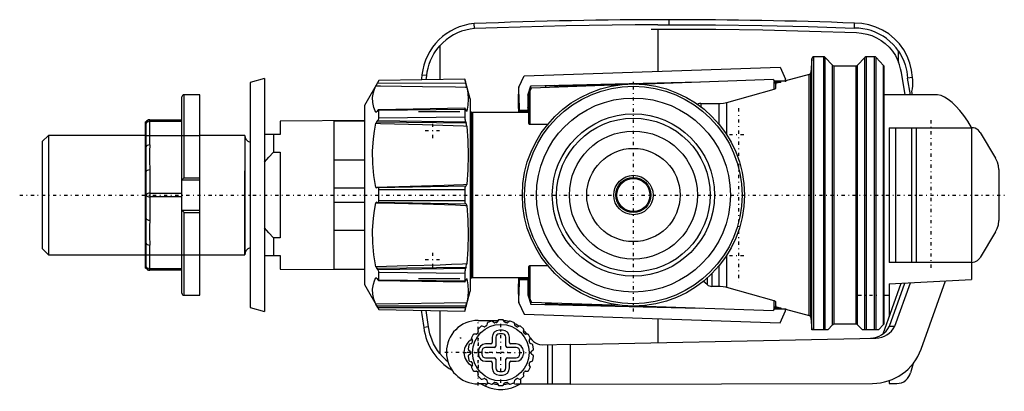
# Model space of a CAD drawing. Header units: millimetres. Extents: x -86 to 52, y -27 to 24.
import ezdxf

# ---------------------------------------------------------------- set-up
doc = ezdxf.new("R2010")
doc.units = ezdxf.units.MM
doc.linetypes.add('Center', pattern=[1.5, 0.45, -0.5, 0.05, -0.5])
for name, color, linetype, lineweight in [('050', 3, 'Continuous', 25), ('GEW', 3, 'Continuous', 25), ('MITTE', 7, 'Center', 25)]:
    doc.layers.add(name, color=color, linetype=linetype, lineweight=lineweight)

# ---------------------------------------------------------------- blocks, each defined once
blk = doc.blocks.new('4_136_724_00_3_Kolben_mit_D15_5_0_in_136724_4')
at = {"layer": '050'}
for radius in [2.75, 2.45, 2.31]:
    blk.add_circle((0, 0), radius, dxfattribs=at)
blk = doc.blocks.new('5_136_724_00_3_Beluftungsaufsatz_0_in_136724_4')
at = {"layer": '050'}
for radius in [15.5, 15.18, 13.54, 11.32, 10.72, 8.93, 6.51]:
    blk.add_circle((0, 0), radius, dxfattribs=at)
at = {"layer": 'MITTE'}
blk.add_line((0, -16.27), (0, 16.27), dxfattribs=at)
blk = doc.blocks.new('6_136_724_00_3_Hebel_Stopfen_0_in_136724_4')
at = {"layer": '050'}
for p, q in [((34.84, -19.38), (37.38, -12.3)), ((35.72, -18.31), (37.89, -12.28)), ((36.47, -18.31), (38.66, -12.24)), ((40.15, -21.52), (43.58, -11.99)), ((-21.67, -17.5), (-18.89, -17.5)), ((-15.18, -19.04), (-15.31, -18.89)), ((-15.18, -19.04), (-14.86, -19.41)), ((35.72, -18.31), (36.47, -18.31)), ((-14.41, -19.93), (-14.16, -20.21)), ((-8.79, -20.86), (33.84, -19.99)), ((-12.65, -20.9), (-8.79, -20.82)), ((-11.94, -26.4), (-11.94, -20.89)), ((-11.29, -26.4), (-11.29, -20.87)), ((-8.79, -20.86), (-8.79, -20.82)), ((-8.79, -26.39), (-8.79, -20.86)), ((-15.71, -26.4), (-15.71, -25.64)), ((-20.65, -26.36), (-21.67, -26.36)), ((-8.79, -26.4), (-16.35, -26.4)), ((-14.14, -26.4), (-14.14, -26.4)), ((-8.79, -26.39), (33.39, -26.29))]:
    blk.add_line(p, q, dxfattribs=at)
blk.add_lwpolyline([(-14.16, -20.21), (-13.93, -20.44), (-13.67, -20.62), (-13.4, -20.76), (-13.11, -20.85), (-12.65, -20.9)], dxfattribs=at)
for centre, radius, start, end in [((-21.67, -21.93), 4.43, 90, 270), ((-18.57, -22), 4.5, 74.5608, 84.1305), ((-18.57, -22), 4.5, 54.9574, 63.6592), ((-21.6, -22), 2.05, 117.33, 242.6704), ((-20.65, -25.36), 1, 270, 296.1177), ((-16.35, -25.9), 0.5, 223.6978, 270)]:
    blk.add_arc(centre, radius, start, end, dxfattribs=at)
for centre, major_axis, start_param, end_param in [((33.03, -16.99), (0, -3), 0.02042, 1.114356), ((33.78, -16.99), (0, -3), 0.02042, 1.114356), ((33.37, -19.08), (0, -7.21), 0.00241, 1.22557)]:
    blk.add_ellipse(centre, major_axis=major_axis, ratio=0.999276, start_param=start_param, end_param=end_param, dxfattribs=at)
at = {"layer": 'MITTE'}
for p, q in [((-21.67, -26.58), (-21.67, -17.28)), ((-21.6, -24.15), (-21.6, -19.85)), ((-26.32, -21.93), (-17.02, -21.93))]:
    blk.add_line(p, q, dxfattribs=at)
blk = doc.blocks.new('7_136_724_00_3_Gehauseverschluss_0_in_136724_4')
at = {"layer": '050'}
for p, q in [((42.21, 14), (35, 14)), ((35.7, 9.4), (35.7, -9.4)), ((35.7, 9.4), (47.2, 9.4)), ((36.57, 9.4), (36.57, -9.4)), ((38.83, 9.4), (38.83, -9.4)), ((39.46, 9.4), (39.46, -9.4)), ((47.2, 9.4), (47.2, -11.79)), ((48.4, 8.72), (50.55, 5.14)), ((51, 3.54), (51, -3.54)), ((50.55, -5.14), (48.4, -8.72)), ((47.2, -9.4), (35.7, -9.4)), ((35.7, -12.38), (47.2, -11.79)), ((35.7, -12.38), (35.7, -16.99)), ((35, -14), (35.7, -14)), ((39.03, -23.53), (38.69, -24.82)), ((35.7, -25.9), (35.7, -26.3)), ((35.7, -26.31), (36.76, -26.31))]:
    blk.add_line(p, q, dxfattribs=at)
for points in [[(47.2, 9.43), (46.66, 10.3), (46.12, 11.09), (45.57, 11.79), (45.02, 12.4), (44.48, 12.92), (43.95, 13.34), (43.43, 13.66), (42.93, 13.88), (42.45, 13.99), (42.21, 14)], [(48.4, 8.72), (48.1, 9.08), (47.91, 9.21), (47.69, 9.31), (47.45, 9.38), (47.2, 9.4)], [(51, 3.54), (50.96, 4.06), (50.82, 4.58), (50.55, 5.14)], [(50.55, -5.14), (50.78, -4.68), (50.94, -4.16), (51, -3.54)], [(47.2, -9.4), (47.64, -9.33), (48.04, -9.12), (48.35, -8.8), (48.4, -8.72)], [(36.76, -26.3), (37.09, -26.27), (37.42, -26.19), (37.73, -26.05), (38.01, -25.86), (38.25, -25.63), (38.45, -25.35), (38.59, -25.09), (38.69, -24.82)]]:
    blk.add_lwpolyline(points, dxfattribs=at)
at = {"layer": 'MITTE'}
for p, q in [((41.5, 10.45), (41.5, -10.45)), ((13.4, 8.45), (15.6, 8.45)), ((-85.65, 0), (51.77, 0)), ((13.4, -8.45), (15.6, -8.45)), ((31.38, -14), (34.12, -14))]:
    blk.add_line(p, q, dxfattribs=at)
blk = doc.blocks.new('8_136_724_00_3_Kontermutter_0_in_136724_4')
at = {"layer": '050'}
for p, q in [((-60.5, 14), (-62.7, 14)), ((-62.7, 2.42), (-62.7, 14)), ((-60.5, -14), (-60.5, 14)), ((-63, -13.7), (-63, 13.7)), ((-68.1, -10.2), (-68.1, 10.2)), ((-68, 10.2), (-68.1, 10.2)), ((-68, -10.2), (-68, 10.2)), ((-67.5, 10.5), (-63, 10.5)), ((-67.5, 6.99), (-67.5, 10.5)), ((-63, 10.25), (-67.5, 10.25)), ((-67.5, 3.51), (-67.5, -3.51)), ((-62.98, 2.11), (-63, 2.05)), ((-62.98, 2.11), (-60.5, 2.11)), ((-62.7, 2.42), (-60.5, 2.42)), ((-67.5, 0.25), (-63, 0.25)), ((-63, -0.25), (-67.5, -0.25)), ((-62.98, -2.11), (-60.5, -2.11)), ((-62.7, -2.42), (-60.5, -2.42)), ((-62.7, -14), (-62.7, -2.42)), ((-67.5, -10.5), (-67.5, -6.99)), ((-68.1, -10.2), (-68, -10.2)), ((-67.5, -10.25), (-63, -10.25)), ((-63, -10.5), (-67.5, -10.5)), ((-62.7, -14), (-60.5, -14))]:
    blk.add_line(p, q, dxfattribs=at)
for points in [[(-67.5, 6.99), (-67.52, 6.12), (-67.54, 4.82), (-67.5, 3.51)], [(-62.98, 2.11), (-62.94, 2.16), (-62.86, 2.25), (-62.74, 2.38), (-62.7, 2.42), (-62.7, 2.42)], [(-63, -2.05), (-63, -2.06), (-62.98, -2.11)], [(-62.7, -2.42), (-62.7, -2.42), (-62.84, -2.28), (-62.92, -2.19), (-62.97, -2.13), (-62.98, -2.11)], [(-67.5, -3.51), (-67.52, -4.38), (-67.54, -5.68), (-67.5, -6.99)]]:
    blk.add_lwpolyline(points, dxfattribs=at)
for centre, radius, start, end in [((-62.7, 13.7), 0.3, 90, 180), ((-67.54, 10), 0.5, 90, 158.7333), ((-67.5, 10), 0.5, 90, 180), ((-67.5, -10), 0.5, 180, 270), ((-67.54, -10), 0.5, 203.5782, 270), ((-62.7, -13.7), 0.3, 180, 270)]:
    blk.add_arc(centre, radius, start, end, dxfattribs=at)
for centre, start_param, end_param in [((-67.5, 10), 4.712389, 6.283185), ((-67.5, 6.74), 4.712389, 6.283185), ((-67.5, 3.26), 4.712389, 6.283185), ((-67.5, 0), 4.712389, 7.853982), ((-67.5, -3.26), 6.283185, 7.853982), ((-67.5, -6.74), 0, 1.570796), ((-67.5, -10), 6.283185, 7.853982)]:
    blk.add_ellipse(centre, major_axis=(-0.5, 0), ratio=0.5, start_param=start_param, end_param=end_param, dxfattribs=at)
at = {"layer": 'GEW'}
for p, q in [((-68.1, 8.33), (-60.53, 8.33)), ((-68.1, -8.33), (-60.53, -8.33))]:
    blk.add_line(p, q, dxfattribs=at)
blk = doc.blocks.new('9_136_724_00_3_Unterlegscheibe_0_in_136724_4')
at = {"layer": '050'}
for p, q in [((-51.5, 16.25), (-53.5, 15.71)), ((-53.5, 15.71), (-53.5, -15.71)), ((-51.5, 16.25), (-51.5, -16.25)), ((-53.5, -15.71), (-51.5, -16.25))]:
    blk.add_line(p, q, dxfattribs=at)
blk = doc.blocks.new('10_136_724_00_3_PAB_Nippel_0_in_136724_4')
at = {"layer": '050'}
for p, q in [((-37.55, 10.4), (-49.3, 10.33)), ((-49.3, 10.33), (-49.3, 8.43)), ((-41.8, 10.4), (-41.8, -10.4)), ((-41.8, 10.35), (-37.55, 10.35)), ((-81.64, 8.33), (-82.5, 7.47)), ((-81.64, 8.33), (-81.64, -8.33)), ((-68.1, 8.33), (-81.64, 8.33)), ((-54.22, 8.33), (-60.5, 8.33)), ((-54.22, 8.33), (-54.22, -8.33)), ((-49.3, 8.43), (-51.5, 8.43)), ((-50.23, 8.43), (-50.23, 5.97)), ((-82.5, 7.47), (-82.5, -7.47)), ((-50.23, 5.97), (-49.3, 5.99)), ((-49.3, 5.99), (-49.3, -5.99)), ((-41.8, 4.92), (-37.55, 4.92)), ((-41.8, 1), (-37.55, 1)), ((-41.8, -1), (-37.55, -1)), ((-41.8, -4.92), (-37.55, -4.92)), ((-49.3, -5.99), (-50.23, -5.97)), ((-50.23, -5.97), (-50.23, -8.43)), ((-82.5, -7.47), (-81.64, -8.33)), ((-81.64, -8.33), (-68.1, -8.33)), ((-60.5, -8.33), (-54.22, -8.33)), ((-51.5, -8.43), (-49.3, -8.43)), ((-49.3, -8.43), (-49.3, -10.33)), ((-49.3, -10.33), (-37.55, -10.4)), ((-41.8, -10.35), (-37.55, -10.35))]:
    blk.add_line(p, q, dxfattribs=at)
for points in [[(-51.5, 4.59), (-50.88, 5.29), (-50.23, 5.97)], [(-50.23, -5.97), (-50.88, -5.29), (-51.5, -4.59)]]:
    blk.add_lwpolyline(points, dxfattribs=at)
for centre, start, end in [((-53.22, 8.33), 180, 253.7398), ((-53.22, -8.33), 106.2602, 180)]:
    blk.add_arc(centre, 1, start, end, dxfattribs=at)
at = {"layer": 'GEW'}
for p, q in [((-54.22, 8.33), (-54.22, 7.47)), ((-54.22, 8.33), (-54.22, 3.37)), ((-54.22, -3.37), (-54.22, 3.37)), ((-54.22, -8.33), (-54.22, -3.37)), ((-54.22, -8.33), (-54.22, -7.47))]:
    blk.add_line(p, q, dxfattribs=at)
at = {"layer": 'MITTE'}
for p, q in [((-28, 7.95), (-28, 10.05)), ((-29.05, 9), (-26.95, 9)), ((-28, -10.05), (-28, -7.95)), ((-29.05, -9), (-26.95, -9))]:
    blk.add_line(p, q, dxfattribs=at)
blk = doc.blocks.new('11_136_724_00_3_Schwimmer_0_in_136724_4')
at = {"layer": '050'}
for p, q in [((-22.19, 23.23), (-22.24, 23.92)), ((3.43, 23.77), (4.98, 23.77)), ((4.98, 23.77), (4.98, 24.47)), ((30.85, 23.3), (30.86, 23.99)), ((2.5, 23.16), (4.98, 23.16)), ((3.43, 23.14), (3.43, 17.27)), ((-27.02, 20.81), (-27.02, 16.13)), ((37, 18.56), (37, 20.07)), ((-28.84, 16.67), (-29.51, 16.75)), ((-28.92, 16.09), (-28.84, 16.67)), ((37.93, 14), (37.4, 17.08)), ((38.94, 16.41), (38.26, 16.33)), ((38.65, 14), (38.26, 16.33)), ((39, 16.09), (38.94, 16.41)), ((38.95, 14), (38.88, 14.45)), ((-28.58, -18.41), (-28.92, -16.1)), ((-27.02, -16.13), (-27.02, -22.1)), ((3.43, -17.27), (3.43, -20.6)), ((-28.58, -18.41), (-29.25, -18.51)), ((-21.31, -26.36), (-20.65, -26.67)), ((-20.5, -26.35), (-20.65, -26.67))]:
    blk.add_line(p, q, dxfattribs=at)
for points in [[(3.43, 23.76), (0.23, 23.74), (-2.98, 23.71), (-6.18, 23.67), (-9.38, 23.61), (-12.59, 23.54), (-15.79, 23.45), (-19, 23.35), (-22.19, 23.23)], [(4.98, 23.77), (11.45, 23.74), (17.92, 23.65), (24.38, 23.51), (30.85, 23.3)], [(38.94, 16.41), (38.82, 17.43), (38.58, 18.41), (38.2, 19.36), (37.72, 20.26), (37.12, 21.08), (36.42, 21.82), (35.64, 22.48), (34.78, 23.02), (33.85, 23.45), (32.88, 23.76), (31.88, 23.94), (30.86, 23.99)], [(-22.19, 23.23), (-22.79, 23.15), (-23.38, 23.03), (-23.98, 22.85), (-24.56, 22.62), (-25.1, 22.34), (-25.62, 22.03), (-26.12, 21.66), (-26.59, 21.25), (-27.02, 20.81)], [(4.98, 23.16), (11.51, 23.13), (18.05, 23.04), (24.58, 22.88), (31.12, 22.67)], [(37, 20.07), (36.65, 20.56), (36.26, 21.01), (35.81, 21.44), (35.33, 21.83), (34.84, 22.17), (34.31, 22.47), (33.75, 22.73), (33.17, 22.94), (32.61, 23.1), (32.04, 23.21), (31.45, 23.28), (30.85, 23.29)], [(31.12, 22.67), (31.85, 22.61), (32.57, 22.47), (33.26, 22.25), (33.93, 21.95), (34.56, 21.58), (35.14, 21.14), (35.68, 20.64), (36.15, 20.08), (36.56, 19.48), (37, 18.56)], [(-28.84, 16.67), (-28.77, 17.2), (-28.66, 17.72), (-28.5, 18.25), (-28.31, 18.76), (-28.09, 19.24), (-27.84, 19.7), (-27.55, 20.14), (-27.23, 20.56), (-27.02, 20.81)], [(37, 20.07), (37.28, 19.63), (37.53, 19.17), (37.75, 18.67), (37.94, 18.15), (38.15, 17.26), (38.26, 16.33)], [(37.4, 17.08), (37.29, 17.63), (37.14, 18.18), (37, 18.56)], [(38.88, 14.45), (38.93, 14.81), (38.98, 15.23), (39, 15.61), (39, 15.83), (39, 16.09)], [(-27.02, -22.1), (-27.33, -21.69), (-27.62, -21.25), (-27.88, -20.77), (-28.1, -20.27), (-28.4, -19.37), (-28.58, -18.41)], [(-27.02, -22.1), (-26.62, -22.56), (-26.19, -22.98), (-25.89, -23.24)], [(-19.61, -26.32), (-19.26, -26.39), (-18.94, -26.44)], [(-18.06, -26.44), (-17.79, -26.4), (-17.4, -26.32)]]:
    blk.add_lwpolyline(points, dxfattribs=at)
for centre, radius, start, end in [((-21.55, 15.95), 8, 94.9236, 174.2489), ((5.02, -651.78), 676.25, 90.00336, 92.30996), ((4.94, -674.9), 699.37, 87.87599, 89.9967), ((89.8, 0), 120.48, 172.0076, 172.3295), ((89.8, 0), 120.48, 187.6705, 188.8356), ((-21.31, -17.53), 8, 187.0062, 240.0313), ((-18.49, -22.05), 5.1, 244.9394, 301.467)]:
    blk.add_arc(centre, radius, start, end, dxfattribs=at)
at = {"layer": 'MITTE'}
for p, q in [((14.66, 12.1), (14.66, -12.1)), ((-24.16, -19.95), (-24.06, -19.95)), ((-24.11, -20), (-24.11, -19.9))]:
    blk.add_line(p, q, dxfattribs=at)
blk = doc.blocks.new('12_136_724_00_3_Spindel_0_in_136724_4')
at = {"layer": '050'}
for p, q in [((-19.82, -17.61), (-20.31, -17.79)), ((-19.47, -17.8), (-19.67, -17.63)), ((-18.89, -17.49), (-19.02, -17.72)), ((-18.24, -17.42), (-18.76, -17.42)), ((-17.98, -17.72), (-18.11, -17.49)), ((-17.33, -17.63), (-17.53, -17.8)), ((-16.69, -17.79), (-17.18, -17.61)), ((-21.69, -18.8), (-21.65, -19.06)), ((-21.24, -18.32), (-21.64, -18.66)), ((-20.85, -18.39), (-21.1, -18.3)), ((-20.41, -17.9), (-20.45, -18.16)), ((-18.29, -18.86), (-18.71, -18.86)), ((-16.55, -18.16), (-16.59, -17.9)), ((-15.9, -18.3), (-16.15, -18.39)), ((-15.36, -18.66), (-15.76, -18.32)), ((-15.35, -19.06), (-15.31, -18.8)), ((-22.34, -19.48), (-22.6, -19.94)), ((-22.6, -20.08), (-22.46, -20.32)), ((-21.94, -19.41), (-22.21, -19.41)), ((-19.71, -19.86), (-19.71, -20.59)), ((-19.21, -19.86), (-19.21, -21.09)), ((-18.29, -19.36), (-18.71, -19.36)), ((-17.79, -21.09), (-17.79, -19.86)), ((-17.29, -20.59), (-17.29, -19.86)), ((-14.79, -19.41), (-15.06, -19.41)), ((-14.4, -19.94), (-14.66, -19.48)), ((-14.54, -20.32), (-14.4, -20.08)), ((-22.97, -20.95), (-23.06, -21.46)), ((-23, -21.6), (-22.8, -21.77)), ((-22.62, -20.74), (-22.87, -20.83)), ((-21.64, -21.79), (-21.64, -22.21)), ((-21.14, -21.79), (-21.14, -22.21)), ((-19.91, -20.79), (-20.64, -20.79)), ((-19.41, -21.29), (-20.64, -21.29)), ((-16.36, -21.29), (-17.59, -21.29)), ((-16.36, -20.79), (-17.09, -20.79)), ((-15.86, -22.21), (-15.86, -21.79)), ((-15.36, -21.79), (-15.36, -22.21)), ((-14.13, -20.83), (-14.38, -20.74)), ((-14.2, -21.77), (-14, -21.6)), ((-13.94, -21.46), (-14.03, -20.95)), ((-23.06, -22.54), (-22.97, -23.05)), ((-22.8, -22.23), (-23, -22.4)), ((-22.87, -23.17), (-22.62, -23.26)), ((-20.64, -22.71), (-19.41, -22.71)), ((-20.64, -23.21), (-19.91, -23.21)), ((-19.21, -22.91), (-19.21, -24.14)), ((-17.79, -24.14), (-17.79, -22.91)), ((-17.59, -22.71), (-16.36, -22.71)), ((-17.09, -23.21), (-16.36, -23.21)), ((-14.38, -23.26), (-14.13, -23.17)), ((-14, -22.4), (-14.2, -22.23)), ((-14.03, -23.05), (-13.94, -22.54)), ((-22.46, -23.68), (-22.6, -23.92)), ((-22.6, -24.06), (-22.34, -24.52)), ((-22.21, -24.59), (-21.94, -24.59)), ((-19.71, -23.41), (-19.71, -24.14)), ((-18.71, -24.64), (-18.29, -24.64)), ((-17.29, -24.14), (-17.29, -23.41)), ((-15.06, -24.59), (-14.79, -24.59)), ((-14.66, -24.52), (-14.4, -24.06)), ((-14.4, -23.92), (-14.54, -23.68)), ((-21.65, -24.94), (-21.69, -25.2)), ((-21.64, -25.34), (-21.24, -25.68)), ((-21.1, -25.7), (-20.85, -25.61)), ((-20.45, -25.84), (-20.41, -26.1)), ((-18.71, -25.14), (-18.29, -25.14)), ((-16.59, -26.1), (-16.55, -25.84)), ((-16.15, -25.61), (-15.9, -25.7)), ((-15.76, -25.68), (-15.36, -25.34)), ((-15.31, -25.2), (-15.35, -24.94)), ((-20.31, -26.21), (-19.82, -26.39)), ((-19.67, -26.37), (-19.47, -26.2)), ((-19.02, -26.28), (-18.89, -26.51)), ((-18.76, -26.58), (-18.24, -26.58)), ((-18.11, -26.51), (-17.98, -26.28)), ((-17.53, -26.2), (-17.33, -26.37)), ((-17.18, -26.39), (-16.69, -26.21))]:
    blk.add_line(p, q, dxfattribs=at)
for points in [[(-20.31, -17.79), (-20.35, -17.8), (-20.37, -17.83), (-20.4, -17.87), (-20.41, -17.9)], [(-19.67, -17.63), (-19.72, -17.61), (-19.76, -17.6), (-19.8, -17.6), (-19.82, -17.61)], [(-19.47, -17.8), (-19.43, -17.83), (-19.39, -17.84), (-19.35, -17.84), (-19.34, -17.83)], [(-19.13, -17.8), (-19.09, -17.79), (-19.06, -17.77), (-19.03, -17.73), (-19.02, -17.72)], [(-18.76, -17.42), (-18.8, -17.43), (-18.83, -17.44), (-18.87, -17.47), (-18.89, -17.49)], [(-18.11, -17.49), (-18.14, -17.46), (-18.18, -17.43), (-18.21, -17.42), (-18.24, -17.42)], [(-17.98, -17.72), (-17.95, -17.76), (-17.91, -17.78), (-17.88, -17.8), (-17.87, -17.8)], [(-17.66, -17.83), (-17.62, -17.84), (-17.58, -17.83), (-17.54, -17.81), (-17.53, -17.8)], [(-17.18, -17.61), (-17.22, -17.6), (-17.25, -17.6), (-17.3, -17.61), (-17.33, -17.63)], [(-16.59, -17.9), (-16.61, -17.85), (-16.64, -17.82), (-16.67, -17.8), (-16.69, -17.79)], [(-21.64, -18.66), (-21.67, -18.69), (-21.69, -18.72), (-21.7, -18.76), (-21.69, -18.8)], [(-21.68, -19.19), (-21.66, -19.15), (-21.65, -19.12), (-21.65, -19.07), (-21.65, -19.06)], [(-21.1, -18.3), (-21.15, -18.29), (-21.19, -18.29), (-21.22, -18.31), (-21.24, -18.32)], [(-20.85, -18.39), (-20.8, -18.4), (-20.76, -18.39), (-20.73, -18.38), (-20.72, -18.38)], [(-20.53, -18.27), (-20.5, -18.24), (-20.48, -18.21), (-20.46, -18.17), (-20.45, -18.16)], [(-16.55, -18.16), (-16.53, -18.21), (-16.51, -18.24), (-16.48, -18.26), (-16.47, -18.27)], [(-16.28, -18.38), (-16.25, -18.39), (-16.21, -18.4), (-16.16, -18.39), (-16.15, -18.39)], [(-15.76, -18.32), (-15.79, -18.3), (-15.82, -18.29), (-15.87, -18.29), (-15.9, -18.3)], [(-15.31, -18.8), (-15.31, -18.75), (-15.32, -18.71), (-15.34, -18.68), (-15.36, -18.66)], [(-15.35, -19.06), (-15.35, -19.11), (-15.34, -19.15), (-15.32, -19.18), (-15.32, -19.19)], [(-22.6, -19.94), (-22.61, -19.97), (-22.62, -20.01), (-22.61, -20.05), (-22.6, -20.08)], [(-22.46, -20.44), (-22.45, -20.41), (-22.45, -20.37), (-22.46, -20.32), (-22.46, -20.32)], [(-22.21, -19.41), (-22.26, -19.42), (-22.29, -19.44), (-22.32, -19.46), (-22.34, -19.48)], [(-21.94, -19.41), (-21.89, -19.4), (-21.86, -19.38), (-21.83, -19.36), (-21.82, -19.35)], [(-15.18, -19.35), (-15.15, -19.38), (-15.12, -19.4), (-15.07, -19.41), (-15.06, -19.41)], [(-14.66, -19.48), (-14.69, -19.45), (-14.72, -19.43), (-14.76, -19.41), (-14.79, -19.41)], [(-14.54, -20.32), (-14.55, -20.36), (-14.55, -20.4), (-14.55, -20.44), (-14.54, -20.44)], [(-14.4, -20.08), (-14.39, -20.04), (-14.38, -19.99), (-14.39, -19.96), (-14.4, -19.94)], [(-23.06, -21.46), (-23.06, -21.5), (-23.05, -21.54), (-23.03, -21.58), (-23, -21.6)], [(-22.87, -20.83), (-22.91, -20.86), (-22.94, -20.89), (-22.96, -20.92), (-22.97, -20.95)], [(-22.75, -21.89), (-22.75, -21.85), (-22.77, -21.82), (-22.79, -21.78), (-22.8, -21.77)], [(-22.62, -20.74), (-22.58, -20.72), (-22.55, -20.69), (-22.53, -20.66), (-22.53, -20.65)], [(-14.47, -20.65), (-14.45, -20.68), (-14.43, -20.71), (-14.39, -20.74), (-14.38, -20.74)], [(-14.2, -21.77), (-14.23, -21.81), (-14.25, -21.85), (-14.25, -21.88), (-14.25, -21.89)], [(-14.03, -20.95), (-14.05, -20.91), (-14.07, -20.88), (-14.1, -20.85), (-14.13, -20.83)], [(-14, -21.6), (-13.96, -21.56), (-13.95, -21.52), (-13.94, -21.49), (-13.94, -21.46)], [(-23, -22.4), (-23.04, -22.44), (-23.05, -22.48), (-23.06, -22.51), (-23.06, -22.54)], [(-22.97, -23.05), (-22.95, -23.09), (-22.93, -23.12), (-22.9, -23.15), (-22.87, -23.17)], [(-22.8, -22.23), (-22.77, -22.19), (-22.75, -22.15), (-22.75, -22.12), (-22.75, -22.11)], [(-22.53, -23.35), (-22.55, -23.32), (-22.57, -23.29), (-22.61, -23.26), (-22.62, -23.26)], [(-14.38, -23.26), (-14.42, -23.28), (-14.45, -23.31), (-14.47, -23.34), (-14.47, -23.35)], [(-14.25, -22.11), (-14.25, -22.15), (-14.23, -22.18), (-14.21, -22.22), (-14.2, -22.23)], [(-14.13, -23.17), (-14.09, -23.14), (-14.06, -23.11), (-14.04, -23.08), (-14.03, -23.05)], [(-13.94, -22.54), (-13.94, -22.5), (-13.95, -22.46), (-13.97, -22.42), (-14, -22.4)], [(-22.6, -23.92), (-22.61, -23.96), (-22.62, -24.01), (-22.61, -24.04), (-22.6, -24.06)], [(-22.46, -23.68), (-22.45, -23.64), (-22.45, -23.6), (-22.45, -23.56), (-22.46, -23.56)], [(-22.34, -24.52), (-22.31, -24.55), (-22.28, -24.57), (-22.24, -24.59), (-22.21, -24.59)], [(-21.82, -24.65), (-21.85, -24.62), (-21.88, -24.6), (-21.93, -24.59), (-21.94, -24.59)], [(-15.06, -24.59), (-15.11, -24.6), (-15.14, -24.62), (-15.17, -24.64), (-15.18, -24.65)], [(-14.79, -24.59), (-14.74, -24.58), (-14.71, -24.56), (-14.68, -24.54), (-14.66, -24.52)], [(-14.54, -23.56), (-14.55, -23.59), (-14.55, -23.63), (-14.54, -23.68), (-14.54, -23.68)], [(-14.4, -24.06), (-14.39, -24.03), (-14.38, -23.99), (-14.39, -23.95), (-14.4, -23.92)], [(-21.69, -25.2), (-21.69, -25.25), (-21.68, -25.29), (-21.66, -25.32), (-21.64, -25.34)], [(-21.65, -24.94), (-21.65, -24.89), (-21.66, -24.85), (-21.68, -24.82), (-21.68, -24.81)], [(-21.24, -25.68), (-21.21, -25.7), (-21.18, -25.71), (-21.13, -25.71), (-21.1, -25.7)], [(-20.72, -25.62), (-20.75, -25.61), (-20.79, -25.6), (-20.84, -25.61), (-20.85, -25.61)], [(-20.45, -25.84), (-20.47, -25.79), (-20.49, -25.76), (-20.52, -25.74), (-20.53, -25.73)], [(-20.41, -26.1), (-20.39, -26.15), (-20.36, -26.18), (-20.33, -26.2), (-20.31, -26.21)], [(-16.69, -26.21), (-16.65, -26.2), (-16.63, -26.17), (-16.6, -26.13), (-16.59, -26.1)], [(-16.47, -25.73), (-16.5, -25.76), (-16.52, -25.79), (-16.54, -25.83), (-16.55, -25.84)], [(-16.15, -25.61), (-16.2, -25.6), (-16.24, -25.61), (-16.27, -25.62), (-16.28, -25.62)], [(-15.9, -25.7), (-15.85, -25.71), (-15.81, -25.71), (-15.78, -25.69), (-15.76, -25.68)], [(-15.36, -25.34), (-15.33, -25.31), (-15.31, -25.28), (-15.3, -25.24), (-15.31, -25.2)], [(-15.32, -24.81), (-15.34, -24.85), (-15.35, -24.88), (-15.35, -24.93), (-15.35, -24.94)], [(-19.82, -26.39), (-19.78, -26.4), (-19.75, -26.4), (-19.7, -26.39), (-19.67, -26.37)], [(-19.34, -26.17), (-19.38, -26.16), (-19.42, -26.17), (-19.46, -26.19), (-19.47, -26.2)], [(-19.02, -26.28), (-19.05, -26.24), (-19.09, -26.22), (-19.12, -26.2), (-19.13, -26.2)], [(-18.89, -26.51), (-18.86, -26.54), (-18.82, -26.57), (-18.79, -26.58), (-18.76, -26.58)], [(-18.24, -26.58), (-18.2, -26.57), (-18.17, -26.56), (-18.13, -26.53), (-18.11, -26.51)], [(-17.87, -26.2), (-17.91, -26.21), (-17.94, -26.23), (-17.97, -26.27), (-17.98, -26.28)], [(-17.53, -26.2), (-17.57, -26.17), (-17.61, -26.16), (-17.65, -26.16), (-17.66, -26.17)], [(-17.33, -26.37), (-17.28, -26.39), (-17.24, -26.4), (-17.2, -26.4), (-17.18, -26.39)]]:
    blk.add_lwpolyline(points, dxfattribs=at)
blk.add_circle((-18.5, -22), 3.95, dxfattribs=at)
for centre, radius, start, end in [((-18.5, -22), 4.25, 98.5322, 101.4678), ((-18.5, -22), 4.25, 78.5322, 81.4678), ((-18.5, -22), 4.25, 138.5322, 141.4678), ((-18.5, -22), 4.25, 118.5322, 121.4678), ((-18.71, -19.86), 1, 90, 180), ((-18.29, -19.86), 1, 0, 90), ((-18.5, -22), 4.25, 58.5322, 61.4678), ((-18.5, -22), 4.25, 38.5322, 41.4678), ((-18.5, -22), 4.25, 158.5322, 161.4678), ((-19.91, -20.59), 0.2, 270, 360), ((-18.71, -19.86), 0.5, 90, 180), ((-18.29, -19.86), 0.5, 360, 90), ((-17.09, -20.59), 0.2, 180, 270), ((-18.5, -22), 4.25, 18.5322, 21.4678), ((-18.5, -22), 4.25, 178.5322, 181.4678), ((-20.64, -21.79), 1, 90, 180), ((-20.64, -21.79), 0.5, 90, 180), ((-19.41, -21.09), 0.2, 270, 360), ((-17.59, -21.09), 0.2, 180, 270), ((-16.36, -21.79), 1, 0, 90), ((-16.36, -21.79), 0.5, 0, 90), ((-18.5, -22), 4.25, 358.5322, 1.4678), ((-18.5, -22), 4.25, 198.5322, 201.4678), ((-20.64, -22.21), 1, 180, 270), ((-20.64, -22.21), 0.5, 180, 270), ((-19.91, -23.41), 0.2, 0, 90), ((-19.41, -22.91), 0.2, 0, 90), ((-17.59, -22.91), 0.2, 90, 180), ((-17.09, -23.41), 0.2, 90, 180), ((-16.36, -22.21), 0.5, 270, 360), ((-16.36, -22.21), 1, 270, 0), ((-18.5, -22), 4.25, 338.5322, 341.4678), ((-18.5, -22), 4.25, 218.5322, 221.4678), ((-18.71, -24.14), 1, 180, 270), ((-18.71, -24.14), 0.5, 180, 270), ((-18.29, -24.14), 0.5, 270, 0), ((-18.29, -24.14), 1, 270, 360), ((-18.5, -22), 4.25, 318.5322, 321.4678), ((-18.5, -22), 4.25, 238.5322, 241.4678), ((-18.5, -22), 4.25, 298.5322, 301.4678), ((-18.5, -22), 4.25, 258.5322, 261.4678), ((-18.5, -22), 4.25, 278.5322, 281.4678)]:
    blk.add_arc(centre, radius, start, end, dxfattribs=at)
at = {"layer": 'MITTE'}
for p, q in [((-18.5, -26.2), (-18.5, -17.8)), ((-23.75, -22), (-14.3, -22))]:
    blk.add_line(p, q, dxfattribs=at)
blk = doc.blocks.new('13_136_724_00_3_Einlaufrohr_0_in_136724_4')
at = {"layer": '050'}
for p, q in [((-16.01, 15.05), (-15.25, 16.62)), ((-15.25, 16.62), (20.5, 17.86)), ((20.5, 17.86), (21.22, 16.18)), ((-14.75, 13.93), (-14.3, 15.25)), ((-14.3, 15.25), (9.17, 15.8)), ((-14.3, 14.78), (-14.3, 15.25)), ((-10.95, 15.28), (-12.29, 15.24)), ((-12.29, 15.24), (-12.29, 15.05)), ((-10.95, 15.24), (-12.27, 15.24)), ((-10.95, 15.28), (-10.95, 15.09)), ((-3.17, 15.38), (-10.69, 15.21)), ((19.56, 16.04), (19.59, 16.04)), ((19.59, 16.04), (19.64, 15.9)), ((19.64, 15.89), (19.64, 15.9)), ((21.21, 15.9), (19.64, 15.9)), ((19.7, 15.76), (20.59, 15.76)), ((21.21, 15.9), (21.21, 15.82)), ((21.23, 15.95), (21.22, 16.18)), ((-14.75, 13.93), (-14.75, 11.5)), ((-14.75, 12.15), (-14.6, 12.55)), ((-15.88, 11.86), (-15.91, 11.7)), ((-14.75, 11.7), (-15.91, 11.7)), ((-15.88, 11.86), (-14.75, 11.86)), ((-14.75, -11.7), (-15.91, -11.7)), ((-15.91, -11.7), (-15.88, -11.86)), ((-14.75, -11.86), (-15.88, -11.86)), ((-14.75, -11.5), (-14.75, -13.93)), ((-14.75, -12.15), (-14.6, -12.55)), ((-16.01, -15.05), (-15.25, -16.62)), ((-14.75, -13.93), (-14.3, -15.25)), ((-14.3, -15.25), (-14.3, -14.78)), ((-12.29, -15.05), (-12.29, -15.24)), ((-10.95, -15.09), (-10.95, -15.28)), ((-14.3, -15.25), (9.17, -15.8)), ((-12.29, -15.24), (-10.95, -15.28)), ((-10.95, -15.24), (-12.27, -15.24)), ((-10.69, -15.21), (-3.17, -15.38)), ((19.56, -16.04), (19.59, -16.04)), ((19.59, -16.04), (19.64, -15.9)), ((19.64, -15.9), (19.64, -15.89)), ((19.64, -15.9), (21.21, -15.9)), ((19.7, -15.76), (20.59, -15.76)), ((20.5, -17.86), (21.22, -16.18)), ((21.21, -15.82), (21.21, -15.9)), ((21.22, -16.18), (21.23, -15.94)), ((-15.25, -16.62), (20.5, -17.86))]:
    blk.add_line(p, q, dxfattribs=at)
for points in [[(-10.69, 15.21), (-10.79, 15.2), (-10.88, 15.2), (-10.94, 15.19), (-10.95, 15.19)], [(-10.95, 15.12), (-10.92, 15.12), (-10.87, 15.12)], [(-2.87, 15.38), (-2.89, 15.38), (-2.94, 15.38), (-3.01, 15.38), (-3.1, 15.38), (-3.17, 15.38)], [(-16.01, 15.05), (-16.02, 14.87), (-16.04, 14.38), (-16.06, 13.82), (-16.07, 13.13)], [(-16.07, 13.13), (-16.07, 13), (-16.07, 12.72), (-16.06, 12.31), (-16.04, 11.75), (-16.04, 11.51)], [(-15.91, 11.7), (-15.91, 11.63), (-15.91, 11.5)], [(-16.04, -11.5), (-16.04, -11.54), (-16.05, -12.12), (-16.06, -12.57), (-16.07, -12.9), (-16.07, -13.05), (-16.07, -13.13)], [(-15.91, -11.51), (-15.91, -11.61), (-15.91, -11.7)], [(-16.07, -13.13), (-16.07, -13.53), (-16.05, -14.21), (-16.03, -14.69), (-16.01, -15.05)], [(-10.87, -15.12), (-10.88, -15.12), (-10.94, -15.12), (-10.95, -15.12)], [(-10.95, -15.19), (-10.92, -15.2), (-10.85, -15.2), (-10.76, -15.2), (-10.69, -15.21)], [(-3.17, -15.38), (-3.07, -15.38), (-2.98, -15.38), (-2.92, -15.38), (-2.88, -15.38), (-2.87, -15.38)]]:
    blk.add_lwpolyline(points, dxfattribs=at)
for centre, start, end in [((-256.82, 4.14), 1.8349, 2.5947), ((-256.82, -4.14), 357.4053, 358.1651)]:
    blk.add_arc(centre, 241.06, start, end, dxfattribs=at)
blk = doc.blocks.new('14_136_724_00_3_Uberwurfmutter_0_in_136724_4')
at = {"layer": '050'}
for p, q in [((-35.54, 15.98), (-37.55, 12.5)), ((-35.72, 15.64), (-35.95, 15.23)), ((-35.72, 15.64), (-23.39, 15.6)), ((-23.54, 16.19), (-35.54, 15.98)), ((-22.8, 13.43), (-23.54, 16.19)), ((-37.55, 12.5), (-37.55, -12.5)), ((-22.8, 13.43), (-22.8, -13.43)), ((-35.68, 11.83), (-35.81, 11.67)), ((-23.51, 12.12), (-35.57, 11.91)), ((-35.53, 11.83), (-23.54, 11.98)), ((-35.53, 10.77), (-35.53, 11.83)), ((-23.54, 11.98), (-23.54, 10.92)), ((-23.36, 11.82), (-23.42, 11.98)), ((-35.81, 10.22), (-35.96, 10.01)), ((-35.81, 10.22), (-35.68, 10.38)), ((-35.81, 10.22), (-23.36, 10.07)), ((-35.68, 10.38), (-23.42, 10.23)), ((-35.53, 10.77), (-23.54, 10.92)), ((-23.42, 10.23), (-23.36, 10.07)), ((-23.36, 1.24), (-35.81, 1.02)), ((-35.53, -0.75), (-35.53, 0.75)), ((-35.53, 0.75), (-23.54, 0.75)), ((-23.54, 0.75), (-23.54, -0.75)), ((-35.81, -1.02), (-35.96, -1.07)), ((-35.81, -1.02), (-23.36, -1.24)), ((-35.53, -0.75), (-23.54, -0.75)), ((-35.81, -10.22), (-23.36, -10.07)), ((-35.68, -10.38), (-35.81, -10.22)), ((-35.68, -10.38), (-23.42, -10.23)), ((-35.53, -10.77), (-23.54, -10.92)), ((-35.53, -11.83), (-35.53, -10.77)), ((-23.54, -10.92), (-23.54, -11.98)), ((-23.36, -10.07), (-23.42, -10.23)), ((-35.81, -11.67), (-35.96, -11.52)), ((-35.81, -11.67), (-35.68, -11.83)), ((-35.57, -11.91), (-23.51, -12.12)), ((-35.53, -11.83), (-23.54, -11.98)), ((-23.42, -11.98), (-23.36, -11.82)), ((-23.27, -11.69), (-23.25, -11.69)), ((-37.55, -12.5), (-35.54, -15.98)), ((-23.54, -16.19), (-22.8, -13.43)), ((-23.25, -15.05), (-35.96, -15.22)), ((-35.68, -15.7), (-35.96, -15.22)), ((-35.81, -15.48), (-23.36, -15.48)), ((-35.68, -15.7), (-23.42, -15.7)), ((-35.54, -15.98), (-23.54, -16.19)), ((-23.36, -15.48), (-23.42, -15.7))]:
    blk.add_line(p, q, dxfattribs=at)
for points in [[(-35.96, 11.52), (-36.23, 12.2), (-36.38, 12.9), (-36.4, 13.61), (-36.29, 14.32), (-36.15, 14.77), (-35.95, 15.23)], [(-35.95, 15.23), (-35.29, 15.22), (-29.44, 15.16), (-24.84, 15.1), (-23.41, 15.07), (-23.25, 15.06)], [(-35.72, 15.64), (-35.68, 15.71), (-35.62, 15.81), (-35.57, 15.9), (-35.54, 15.96), (-35.53, 15.98), (-35.53, 15.98)], [(-23.54, 16.19), (-23.54, 16.16), (-23.52, 16.09), (-23.49, 15.97), (-23.45, 15.82), (-23.41, 15.66), (-23.39, 15.6)], [(-23.25, 15.06), (-23.27, 15.11), (-23.3, 15.24), (-23.34, 15.39), (-23.38, 15.57), (-23.39, 15.6)], [(-23.25, 15.06), (-23.12, 14.22), (-23.08, 13.38), (-23.12, 12.53), (-23.25, 11.69)], [(-35.96, 11.52), (-35.91, 11.56), (-35.81, 11.67)], [(-35.57, 11.91), (-35.61, 11.9), (-35.65, 11.86), (-35.68, 11.83)], [(-35.53, 11.83), (-35.53, 11.86), (-35.55, 11.9), (-35.57, 11.91), (-35.57, 11.91)], [(-23.51, 12.12), (-23.53, 12.11), (-23.54, 12.04), (-23.54, 11.98)], [(-23.42, 11.98), (-23.46, 12.07), (-23.5, 12.12), (-23.51, 12.12)], [(-23.36, 11.82), (-23.32, 11.73), (-23.28, 11.68), (-23.27, 11.67)], [(-35.96, 1.07), (-36.23, 2.73), (-36.38, 4.4), (-36.4, 6.11), (-36.29, 7.83), (-36.15, 8.92), (-35.96, 10.01)], [(-35.96, 10.01), (-35.29, 9.99), (-29.44, 9.85), (-26.59, 9.77), (-23.73, 9.64), (-23.25, 9.6)], [(-35.68, 10.38), (-35.63, 10.45), (-35.58, 10.55), (-35.55, 10.66), (-35.53, 10.74), (-35.53, 10.77)], [(-23.54, 10.92), (-23.54, 10.8), (-23.52, 10.65), (-23.49, 10.49), (-23.46, 10.33), (-23.42, 10.23)], [(-23.25, 9.6), (-23.27, 9.73), (-23.31, 9.9), (-23.35, 10.04), (-23.36, 10.07)], [(-23.25, 9.6), (-23.12, 7.58), (-23.08, 5.55), (-23.12, 3.51), (-23.25, 1.48)], [(-23.25, 1.48), (-23.69, 1.44), (-25.04, 1.37), (-26.39, 1.32), (-31.17, 1.18), (-35.96, 1.07)], [(-23.36, 1.24), (-23.32, 1.27), (-23.28, 1.36), (-23.25, 1.48)], [(-35.96, 1.07), (-35.95, 1.06), (-35.81, 1.02)], [(-35.53, 0.75), (-35.54, 0.83), (-35.55, 0.9), (-35.58, 0.96), (-35.63, 1.01), (-35.68, 1.03)], [(-23.42, 1.24), (-23.46, 1.21), (-23.5, 1.12), (-23.53, 1), (-23.54, 0.84), (-23.54, 0.75)], [(-35.96, -10.01), (-36.23, -8.35), (-36.38, -6.67), (-36.4, -4.96), (-36.29, -3.25), (-36.15, -2.16), (-35.96, -1.07)], [(-35.96, -1.07), (-35.29, -1.08), (-29.44, -1.23), (-24.84, -1.38), (-23.41, -1.46), (-23.25, -1.48)], [(-35.68, -1.03), (-35.62, -1), (-35.57, -0.94), (-35.54, -0.85), (-35.53, -0.76), (-35.53, -0.75)], [(-23.54, -0.75), (-23.54, -0.91), (-23.52, -1.05), (-23.49, -1.16), (-23.45, -1.22), (-23.42, -1.24)], [(-23.25, -1.48), (-23.26, -1.41), (-23.3, -1.31), (-23.34, -1.25), (-23.36, -1.24)], [(-23.25, -1.48), (-23.12, -3.5), (-23.08, -5.52), (-23.12, -7.56), (-23.25, -9.6)], [(-23.25, -9.6), (-23.83, -9.64), (-25.4, -9.72), (-26.96, -9.77), (-31.46, -9.9), (-35.96, -10.01)], [(-23.36, -10.07), (-23.32, -9.93), (-23.28, -9.76), (-23.25, -9.6)], [(-35.96, -10.01), (-35.91, -10.08), (-35.81, -10.22)], [(-35.53, -10.77), (-35.53, -10.73), (-35.55, -10.66), (-35.57, -10.58), (-35.61, -10.5), (-35.65, -10.41), (-35.68, -10.38)], [(-23.42, -10.23), (-23.46, -10.35), (-23.5, -10.52), (-23.53, -10.69), (-23.54, -10.84), (-23.54, -10.92)], [(-35.96, -15.22), (-36.23, -14.53), (-36.38, -13.84), (-36.4, -13.13), (-36.29, -12.42), (-36.15, -11.97), (-35.96, -11.52)], [(-35.68, -11.83), (-35.63, -11.88), (-35.58, -11.91), (-35.57, -11.91)], [(-35.57, -11.91), (-35.55, -11.9), (-35.53, -11.85), (-35.53, -11.83)], [(-23.54, -11.98), (-23.54, -12.06), (-23.52, -12.11), (-23.51, -12.12)], [(-23.51, -12.12), (-23.49, -12.11), (-23.46, -12.06), (-23.42, -11.98)], [(-23.27, -11.67), (-23.27, -11.67), (-23.31, -11.71), (-23.35, -11.8), (-23.36, -11.82)], [(-23.25, -11.69), (-23.12, -12.52), (-23.08, -13.36), (-23.12, -14.21), (-23.25, -15.05)], [(-23.36, -15.48), (-23.32, -15.31), (-23.28, -15.15), (-23.25, -15.05)], [(-35.53, -15.98), (-35.54, -15.97), (-35.55, -15.93), (-35.58, -15.88), (-35.63, -15.8), (-35.68, -15.7)], [(-23.42, -15.7), (-23.46, -15.87), (-23.5, -16.01), (-23.53, -16.12), (-23.54, -16.18), (-23.54, -16.19)]]:
    blk.add_lwpolyline(points, dxfattribs=at)
blk = doc.blocks.new('15_136_724_00_3_Gehause_0_in_136724_4')
at = {"layer": '050'}
for p, q in [((26.56, 19.3), (25.2, 19.3)), ((25.2, -18.82), (25.2, 19.3)), ((26.56, -18.82), (26.56, 19.3)), ((33.66, 19.3), (32.54, 19.3)), ((32.54, -18.82), (32.54, 19.3)), ((33.66, -18.82), (33.66, 19.3)), ((24.9, 19.02), (24.77, 17.09)), ((24.9, -18.82), (24.9, 19.02)), ((27.81, 18.1), (26.78, 19.2)), ((26.78, -18.82), (26.78, 19.2)), ((27.81, -18.1), (27.81, 18.1)), ((31.07, 18), (28.03, 18)), ((28.03, -18), (28.03, 18)), ((31.07, -18), (31.07, 18)), ((32.32, 19.2), (31.29, 18.1)), ((31.29, -18.1), (31.29, 18.1)), ((32.32, -18.82), (32.32, 19.2)), ((34.92, 18.09), (33.88, 19.2)), ((33.88, -18.82), (33.88, 19.2)), ((34.92, -18.09), (34.92, 18.09)), ((35, -17.88), (35, 17.88)), ((24.54, 16.82), (21.23, 15.93)), ((24.54, -16.82), (24.54, 16.82)), ((24.77, -17.09), (24.77, 17.09)), ((-14.2, 14.98), (-1.56, 15.42)), ((-10.87, 15.1), (-10.87, 15.2)), ((-10.57, 15.11), (-10.57, 15.21)), ((-3.39, 15.36), (-3.39, 15.38)), ((-3.09, 15.37), (-3.09, 15.38)), ((0.48, 15.49), (19.5, 16.16)), ((19.5, 16.16), (19.86, 15.45)), ((19.66, 14.79), (19.66, 15.84)), ((20.62, 15.77), (19.81, 15.55)), ((19.86, 14.9), (19.86, 15.45)), ((-14.6, 14.17), (-14.2, 14.98)), ((-14.6, 9.99), (-14.6, 14.17)), ((-14.4, 9.87), (-14.4, 14.57)), ((13.02, 12.91), (19.66, 14.79)), ((9.39, 12.76), (11.99, 12.76)), ((9.39, 12.76), (9.39, 12.33)), ((11.99, 9.82), (11.99, 12.76)), ((13.02, 8.4), (13.02, 12.91)), ((-22.68, 11.58), (-22.8, 11.58)), ((-22.68, 11.58), (-22.68, -11.58)), ((-22.56, 11.54), (-22.56, -11.54)), ((-14.6, 11.5), (-22.44, 11.5)), ((-22.44, 11.5), (-22.44, -11.5)), ((-14.4, 9.87), (-11.95, 9.87)), ((13.02, -12.91), (13.02, -8.4)), ((-14.6, -14.17), (-14.6, -9.99)), ((-14.4, -14.57), (-14.4, -9.87)), ((-11.95, -9.87), (-14.4, -9.87)), ((10.94, -10.98), (10.94, -12.76)), ((11.99, -12.76), (11.99, -9.82)), ((-22.8, -11.58), (-22.68, -11.58)), ((-22.44, -11.5), (-14.6, -11.5)), ((10.3, -12.51), (9.75, -12.02)), ((10.3, -11.58), (10.3, -12.51)), ((11.99, -12.76), (10.94, -12.76)), ((19.66, -14.79), (13.02, -12.91)), ((-14.6, -14.17), (-14.2, -14.98)), ((-1.56, -15.42), (-14.2, -14.98)), ((-10.87, -15.2), (-10.87, -15.1)), ((-10.57, -15.21), (-10.57, -15.11)), ((19.66, -15.84), (19.66, -14.79)), ((19.86, -15.45), (19.86, -14.9)), ((-3.39, -15.38), (-3.39, -15.36)), ((-3.09, -15.38), (-3.09, -15.37)), ((19.5, -16.16), (0.48, -15.49)), ((19.86, -15.45), (19.5, -16.16)), ((19.81, -15.55), (20.62, -15.77)), ((21.23, -15.93), (24.54, -16.82)), ((24.77, -17.09), (24.89, -18.82)), ((27.13, -18.82), (24.89, -18.82)), ((27.13, -18.82), (27.81, -18.1)), ((28.03, -18), (31.07, -18)), ((31.29, -18.1), (31.97, -18.82)), ((34.23, -18.82), (31.97, -18.82)), ((34.23, -18.82), (34.92, -18.09))]:
    blk.add_line(p, q, dxfattribs=at)
for points in [[(19.66, 14.79), (19.73, 14.81), (19.79, 14.84), (19.83, 14.87), (19.86, 14.89), (19.86, 14.9)], [(9.39, 12.76), (9.23, 12.75), (9.07, 12.71), (8.94, 12.65)], [(11.99, 12.76), (12.12, 12.76), (12.57, 12.81), (13.02, 12.91)], [(-14.6, 9.99), (-14.58, 9.94), (-14.53, 9.9), (-14.48, 9.88), (-14.42, 9.87), (-14.4, 9.87)], [(-14.4, -9.87), (-14.46, -9.88), (-14.51, -9.89), (-14.56, -9.92), (-14.59, -9.95), (-14.6, -9.99)], [(10.3, -12.51), (10.43, -12.61), (10.75, -12.74), (10.94, -12.76)], [(13.02, -12.91), (12.91, -12.88), (12.52, -12.8), (12.12, -12.76), (11.99, -12.76)], [(19.86, -14.9), (19.85, -14.88), (19.81, -14.85), (19.76, -14.82), (19.69, -14.79), (19.66, -14.79)]]:
    blk.add_lwpolyline(points, dxfattribs=at)
for centre, radius, start, end in [((25.2, 19), 0.3, 90, 176), ((26.56, 19), 0.3, 43, 90), ((32.54, 19), 0.3, 90, 137), ((33.66, 19), 0.3, 43, 90), ((28.03, 18.3), 0.3, 223, 270), ((31.07, 18.3), 0.3, 270, 317), ((34.7, 17.88), 0.3, 360, 43), ((24.47, 17.11), 0.3, 285, 356), ((-22.68, 11.38), 0.2, 53.1301, 90), ((-22.44, 11.7), 0.2, 233.1301, 270), ((-22.68, -11.38), 0.2, 270, 306.8699), ((-22.44, -11.7), 0.2, 90, 126.8699), ((24.47, -17.11), 0.3, 4, 75), ((28.03, -18.3), 0.3, 90, 137), ((31.07, -18.3), 0.3, 43, 90), ((34.7, -17.88), 0.3, 317, 0)]:
    blk.add_arc(centre, radius, start, end, dxfattribs=at)
at = {"layer": 'GEW'}
for p, q in [((-30, 11.66), (-24.2, 11.66)), ((-30, -11.66), (-24.2, -11.66))]:
    blk.add_line(p, q, dxfattribs=at)

msp = doc.modelspace()

# ---------------------------------------------------------------- block references
for name in ['11_136_724_00_3_Schwimmer_0_in_136724_4', '15_136_724_00_3_Gehause_0_in_136724_4', '13_136_724_00_3_Einlaufrohr_0_in_136724_4', '9_136_724_00_3_Unterlegscheibe_0_in_136724_4', '14_136_724_00_3_Uberwurfmutter_0_in_136724_4', '5_136_724_00_3_Beluftungsaufsatz_0_in_136724_4', '7_136_724_00_3_Gehauseverschluss_0_in_136724_4', '8_136_724_00_3_Kontermutter_0_in_136724_4', '10_136_724_00_3_PAB_Nippel_0_in_136724_4', '4_136_724_00_3_Kolben_mit_D15_5_0_in_136724_4', '6_136_724_00_3_Hebel_Stopfen_0_in_136724_4', '12_136_724_00_3_Spindel_0_in_136724_4']:
    msp.add_blockref(name, (0, 0))

doc.saveas('drawing.dxf')
